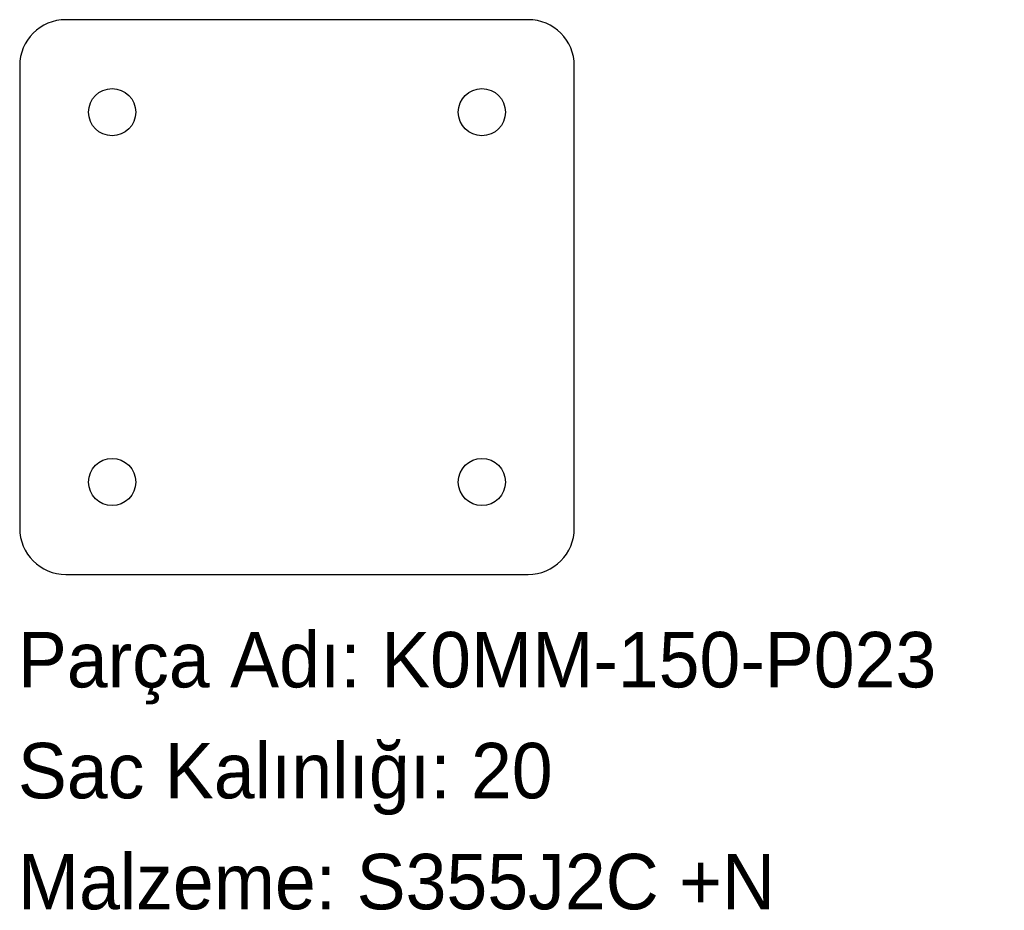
# Model space of a CAD drawing. Header units: millimetres. Extents: x 0 to 213, y -72 to 120.
import ezdxf

# ---------------------------------------------------------------- set-up
doc = ezdxf.new("R2010")
doc.units = ezdxf.units.MM
doc.linetypes.add('SLD-Katı', pattern=[0])
doc.linetypes.add('SLD-Sürekli', pattern=[0])
doc.layers.add('METIN', color=96, linetype='SLD-Katı')
doc.styles.add('SLDTEXTSTYLE0', font='ARIAL.TTF', dxfattribs={"width": 0.948, "bigfont": 'bigfont'})
doc.styles.add('SLDTEXTSTYLE1', font='ARIAL.TTF', dxfattribs={"width": 0.948})

msp = doc.modelspace()

# ---------------------------------------------------------------- linework, layer by layer
at = {"color": 7, "linetype": 'SLD-Sürekli', "lineweight": 25}
for p, q in [((110.4, 120.4), (10.4, 120.4)), ((0.4, 110.4), (0.4, 10.4)), ((120.4, 10.4), (120.4, 110.4)), ((10.4, 0.4), (110.4, 0.4))]:
    msp.add_line(p, q, dxfattribs=at)
for centre in [(20.4, 100.4), (100.4, 100.4), (20.4, 20.4), (100.4, 20.4)]:
    msp.add_circle(centre, 5.1, dxfattribs=at)
for centre, start, end in [((10.4, 110.4), 90, 180), ((110.4, 110.4), 0, 90), ((10.4, 10.4), 180, 270), ((110.4, 10.4), 270, 0)]:
    msp.add_arc(centre, 10, start, end, dxfattribs=at)

# ---------------------------------------------------------------- texts
at = {"layer": 'METIN', "char_height": 12, "attachment_point": 1}
for s, insert, style in [('Parça Adı: K0MM-150-P023', (0, -12.031187), 'SLDTEXTSTYLE0'), ('Sac Kalınlığı: 20', (0, -36.031187), 'SLDTEXTSTYLE0'), ('Malzeme: S355J2C +N', (0, -60.031187), 'SLDTEXTSTYLE1')]:
    msp.add_mtext(s, dxfattribs=dict(at, insert=insert, style=style))

doc.saveas('drawing.dxf')
